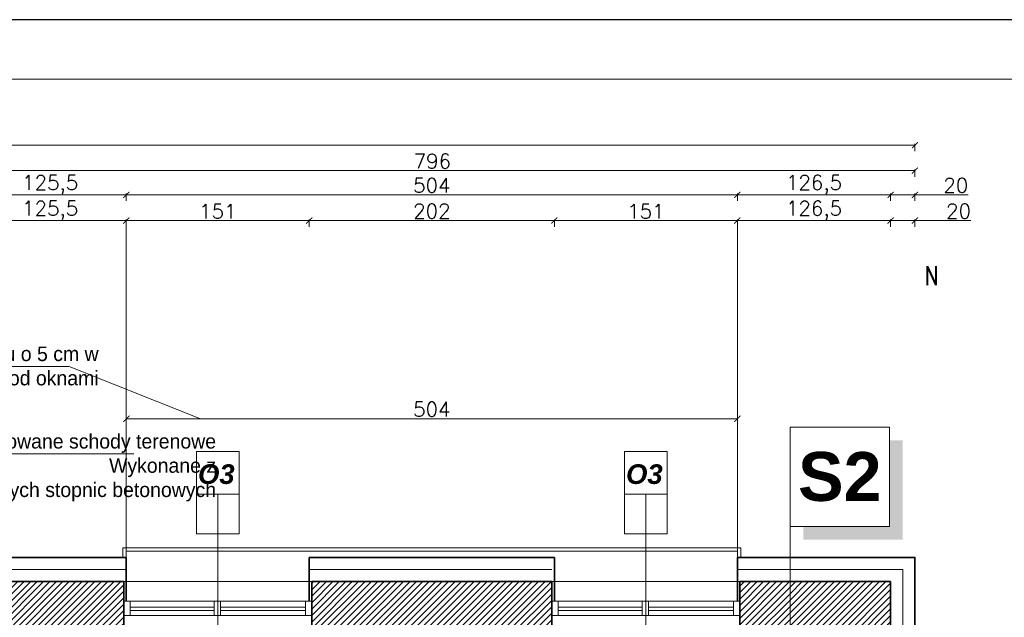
# Model space of a CAD drawing. Header units: millimetres. Extents: x -740 to 33545, y -26688 to 22494.
# Tile 172 of 256: x 11164 to 11976, y 11345 to 11838. Entities that reach past the tile are written whole.
import ezdxf
from ezdxf.lldxf.tags import DXFTag

# ---------------------------------------------------------------- set-up
doc = ezdxf.new("R2010")
doc.units = ezdxf.units.MM
doc.header["$MEASUREMENT"] = 0
doc.layers.get('Defpoints').update_dxf_attribs({"color": 252})
doc.layers.add('a3', color=252, linetype='Continuous', lineweight=30, plot=False)
for name, color, linetype, lineweight in [('A_istniejące ściany', 252, 'Continuous', 35), ('A_izolacja', 252, 'Continuous', 9), ('A_l.przerywana', 252, 'ICAD_ISO03W100', 9), ('A_linie widokowe', 252, 'Continuous', 18), ('A_opisy', 252, 'Continuous', 15), ('l.wypełnien', 252, 'Continuous', 5), ('linia opisowa', 252, 'Continuous', 9), ('Nowe_820-G Rysunki Obrazki_Nr_pióra__1', 252, 'Continuous', 13), ('Nowe_820-G Rysunki Obrazki_Nr_pióra__23', 252, 'Continuous', 15), ('wymiarowanie', 252, 'Continuous', 9)]:
    doc.layers.add(name, color=color, linetype=linetype, lineweight=lineweight)
doc.styles.add('ARIALL', font='GOTHIC.TTF', dxfattribs={"height": 40})
doc.styles.add('ROMANS', font='romans')
doc.styles.add('styl2', font='simplex.shx')
doc.styles.add('STYL_AUTOMATYCZNY_2', font='txt', dxfattribs={"width": 0.771777})
doc.linetypes.add('BATTING', pattern='A,0.00254,-2.54,[134,ltypeshp.shx,S=2.54,R=0,X=-2.54,Y=0],-5.08,[134,ltypeshp.shx,S=2.54,R=180,X=2.54,Y=0],-2.54', length=10.16254)
tags = doc.linetypes.add('ICAD_ISO03W100', pattern=[30, 12, -18]).pattern_tags.tags
tags[6:7] = [DXFTag(74, 4), DXFTag(75, 0), DXFTag(340, '0'), DXFTag(46, 1.0), DXFTag(50, 0.0), DXFTag(44, 0.0), DXFTag(45, 0.0)]
tags[4:5] = [DXFTag(74, 4), DXFTag(75, 0), DXFTag(340, '0'), DXFTag(46, 1.0), DXFTag(50, 0.0), DXFTag(44, 0.0), DXFTag(45, 0.0)]
doc.dimstyles.new('Skala 1-50', dxfattribs={"dimtxt": 12, "dimasz": 5, "dimexe": 1, "dimexo": 1, "dimgap": 1.5, "dimtad": 1, "dimdec": 1, "dimrnd": 0.5, "dimtxsty": 'styl2', "dimblk": 'ARCHTICK', "dimcen": 5, "dimadec": 0, "dimazin": 0, "dimtfac": 1, "dimtdec": 1, "dimtmove": 1, "dimatfit": 3, "dimldrblk": 'ARCHTICK', "dimfxl": 0, "dimlwd": -1, "dimlwe": -1, "dimarcsym": 0})

# ---------------------------------------------------------------- blocks, each defined once
blk = doc.blocks.new('_ArchTick')
at = {"color": 0, "linetype": 'ByBlock', "const_width": 0.15}
blk.add_lwpolyline([(-0.5, -0.5), (0.5, 0.5)], dxfattribs=at)
blk = doc.blocks.new('*D1889')
at = {"layer": 'Defpoints', "color": 0}
for p in [(11755.87, 11508.86), (11251.87, 11399.5), (11755.87, 11399.5)]:
    blk.add_point(p, dxfattribs=at)
at = {"layer": 'wymiarowanie', "color": 0}
for p, q in [((11251.87, 11503.86), (11251.87, 11509.86)), ((11251.87, 11508.86), (11755.87, 11508.86)), ((11755.87, 11503.86), (11755.87, 11509.86))]:
    blk.add_line(p, q, dxfattribs=at)
at = {"layer": 'wymiarowanie', "color": 0, "xscale": 5, "yscale": 5, "zscale": 5, "rotation": 180}
blk.add_blockref('_ArchTick', (11251.87, 11508.86), dxfattribs=at)
at = {"layer": 'wymiarowanie', "color": 0, "xscale": 5, "yscale": 5, "zscale": 5}
blk.add_blockref('_ArchTick', (11755.87, 11508.86), dxfattribs=at)
at = {"layer": 'wymiarowanie', "color": 0, "insert": (11503.87, 11516.66), "char_height": 12, "attachment_point": 5, "style": 'styl2'}
blk.add_mtext('504', dxfattribs=at)
blk = doc.blocks.new('*D2082')
at = {"layer": 'Defpoints', "color": 0}
for p in [(11251.87, 11672.24), (11251.87, 11394.5), (11126.25, 11374.5)]:
    blk.add_point(p, dxfattribs=at)
at = {"layer": 'wymiarowanie', "color": 0}
for p, q in [((11126.25, 11667.24), (11126.25, 11673.24)), ((11126.25, 11672.24), (11251.87, 11672.24)), ((11251.87, 11667.24), (11251.87, 11673.24))]:
    blk.add_line(p, q, dxfattribs=at)
at = {"layer": 'wymiarowanie', "color": 0, "xscale": 5, "yscale": 5, "zscale": 5, "rotation": 180}
blk.add_blockref('_ArchTick', (11126.25, 11672.24), dxfattribs=at)
at = {"layer": 'wymiarowanie', "color": 0, "xscale": 5, "yscale": 5, "zscale": 5}
blk.add_blockref('_ArchTick', (11251.87, 11672.24), dxfattribs=at)
at = {"layer": 'wymiarowanie', "color": 0, "insert": (11189.06, 11680.59), "char_height": 12, "attachment_point": 5, "style": 'styl2'}
blk.add_mtext('125,5', dxfattribs=at)
blk = doc.blocks.new('*D2083')
at = {"layer": 'Defpoints', "color": 0}
for p in [(11402.81, 11672.24), (11251.87, 11394.5), (11402.81, 11394.5)]:
    blk.add_point(p, dxfattribs=at)
at = {"layer": 'wymiarowanie', "color": 0}
for p, q in [((11251.87, 11667.24), (11251.87, 11673.24)), ((11251.87, 11672.24), (11402.81, 11672.24)), ((11402.81, 11667.24), (11402.81, 11673.24))]:
    blk.add_line(p, q, dxfattribs=at)
at = {"layer": 'wymiarowanie', "color": 0, "xscale": 5, "yscale": 5, "zscale": 5, "rotation": 180}
blk.add_blockref('_ArchTick', (11251.87, 11672.24), dxfattribs=at)
at = {"layer": 'wymiarowanie', "color": 0, "xscale": 5, "yscale": 5, "zscale": 5}
blk.add_blockref('_ArchTick', (11402.81, 11672.24), dxfattribs=at)
at = {"layer": 'wymiarowanie', "color": 0, "insert": (11327.34, 11679.89), "char_height": 12, "attachment_point": 5, "style": 'styl2'}
blk.add_mtext('151', dxfattribs=at)
blk = doc.blocks.new('*D2084')
at = {"layer": 'Defpoints', "color": 0}
for p in [(11604.93, 11672.24), (11402.81, 11394.5), (11604.93, 11394.5)]:
    blk.add_point(p, dxfattribs=at)
at = {"layer": 'wymiarowanie', "color": 0}
for p, q in [((11402.81, 11667.24), (11402.81, 11673.24)), ((11402.81, 11672.24), (11604.93, 11672.24)), ((11604.93, 11667.24), (11604.93, 11673.24))]:
    blk.add_line(p, q, dxfattribs=at)
at = {"layer": 'wymiarowanie', "color": 0, "xscale": 5, "yscale": 5, "zscale": 5, "rotation": 180}
blk.add_blockref('_ArchTick', (11402.81, 11672.24), dxfattribs=at)
at = {"layer": 'wymiarowanie', "color": 0, "xscale": 5, "yscale": 5, "zscale": 5}
blk.add_blockref('_ArchTick', (11604.93, 11672.24), dxfattribs=at)
at = {"layer": 'wymiarowanie', "color": 0, "insert": (11503.87, 11680.04), "char_height": 12, "attachment_point": 5, "style": 'styl2'}
blk.add_mtext('202', dxfattribs=at)
blk = doc.blocks.new('*D2085')
at = {"layer": 'Defpoints', "color": 0}
for p in [(11755.87, 11672.24), (11604.93, 11394.5), (11755.87, 11394.5)]:
    blk.add_point(p, dxfattribs=at)
at = {"layer": 'wymiarowanie', "color": 0}
for p, q in [((11604.93, 11667.24), (11604.93, 11673.24)), ((11604.93, 11672.24), (11755.87, 11672.24)), ((11755.87, 11667.24), (11755.87, 11673.24))]:
    blk.add_line(p, q, dxfattribs=at)
at = {"layer": 'wymiarowanie', "color": 0, "xscale": 5, "yscale": 5, "zscale": 5, "rotation": 180}
blk.add_blockref('_ArchTick', (11604.93, 11672.24), dxfattribs=at)
at = {"layer": 'wymiarowanie', "color": 0, "xscale": 5, "yscale": 5, "zscale": 5}
blk.add_blockref('_ArchTick', (11755.87, 11672.24), dxfattribs=at)
at = {"layer": 'wymiarowanie', "color": 0, "insert": (11680.4, 11679.89), "char_height": 12, "attachment_point": 5, "style": 'styl2'}
blk.add_mtext('151', dxfattribs=at)
blk = doc.blocks.new('*D2086')
at = {"layer": 'Defpoints', "color": 0}
for p in [(11882.33, 11672.24), (11755.87, 11394.5), (11882.33, 11374.5)]:
    blk.add_point(p, dxfattribs=at)
at = {"layer": 'wymiarowanie', "color": 0}
for p, q in [((11755.87, 11667.24), (11755.87, 11673.24)), ((11755.87, 11672.24), (11882.33, 11672.24)), ((11882.33, 11667.24), (11882.33, 11673.24))]:
    blk.add_line(p, q, dxfattribs=at)
at = {"layer": 'wymiarowanie', "color": 0, "xscale": 5, "yscale": 5, "zscale": 5, "rotation": 180}
blk.add_blockref('_ArchTick', (11755.87, 11672.24), dxfattribs=at)
at = {"layer": 'wymiarowanie', "color": 0, "xscale": 5, "yscale": 5, "zscale": 5}
blk.add_blockref('_ArchTick', (11882.33, 11672.24), dxfattribs=at)
at = {"layer": 'wymiarowanie', "color": 0, "insert": (11819.1, 11680.59), "char_height": 12, "attachment_point": 5, "style": 'styl2'}
blk.add_mtext('126,5', dxfattribs=at)
blk = doc.blocks.new('*D2087')
at = {"layer": 'Defpoints', "color": 0}
for p in [(11902.33, 11672.24), (11902.33, 11394.5), (11882.33, 11374.5)]:
    blk.add_point(p, dxfattribs=at)
at = {"layer": 'wymiarowanie', "color": 0}
for p, q in [((11882.33, 11667.24), (11882.33, 11673.24)), ((11882.33, 11672.24), (11902.33, 11672.24)), ((11902.33, 11667.24), (11902.33, 11673.24)), ((11902.33, 11672.24), (11948.54, 11672.24))]:
    blk.add_line(p, q, dxfattribs=at)
at = {"layer": 'wymiarowanie', "color": 0, "xscale": 5, "yscale": 5, "zscale": 5, "rotation": 180}
blk.add_blockref('_ArchTick', (11882.33, 11672.24), dxfattribs=at)
at = {"layer": 'wymiarowanie', "color": 0, "xscale": 5, "yscale": 5, "zscale": 5}
blk.add_blockref('_ArchTick', (11902.33, 11672.24), dxfattribs=at)
at = {"layer": 'wymiarowanie', "color": 0, "insert": (11938.31, 11680.04), "char_height": 12, "attachment_point": 5, "style": 'styl2'}
blk.add_mtext('20', dxfattribs=at)
blk = doc.blocks.new('*D2091')
at = {"layer": 'Defpoints', "color": 0}
for p in [(11251.87, 11693.5), (11126.25, 11667.24), (11251.87, 11667.24)]:
    blk.add_point(p, dxfattribs=at)
at = {"layer": 'wymiarowanie', "color": 0}
for p, q in [((11126.25, 11688.5), (11126.25, 11694.5)), ((11126.25, 11693.5), (11251.87, 11693.5)), ((11251.87, 11688.5), (11251.87, 11694.5))]:
    blk.add_line(p, q, dxfattribs=at)
at = {"layer": 'wymiarowanie', "color": 0, "xscale": 5, "yscale": 5, "zscale": 5, "rotation": 180}
blk.add_blockref('_ArchTick', (11126.25, 11693.5), dxfattribs=at)
at = {"layer": 'wymiarowanie', "color": 0, "xscale": 5, "yscale": 5, "zscale": 5}
blk.add_blockref('_ArchTick', (11251.87, 11693.5), dxfattribs=at)
at = {"layer": 'wymiarowanie', "color": 0, "insert": (11189.06, 11701.84), "char_height": 12, "attachment_point": 5, "style": 'styl2'}
blk.add_mtext('125,5', dxfattribs=at)
blk = doc.blocks.new('*D2092')
at = {"layer": 'Defpoints', "color": 0}
for p in [(11755.87, 11693.5), (11251.87, 11667.24), (11755.87, 11667.24)]:
    blk.add_point(p, dxfattribs=at)
at = {"layer": 'wymiarowanie', "color": 0}
for p, q in [((11251.87, 11688.5), (11251.87, 11694.5)), ((11251.87, 11693.5), (11755.87, 11693.5)), ((11755.87, 11688.5), (11755.87, 11694.5))]:
    blk.add_line(p, q, dxfattribs=at)
at = {"layer": 'wymiarowanie', "color": 0, "xscale": 5, "yscale": 5, "zscale": 5, "rotation": 180}
blk.add_blockref('_ArchTick', (11251.87, 11693.5), dxfattribs=at)
at = {"layer": 'wymiarowanie', "color": 0, "xscale": 5, "yscale": 5, "zscale": 5}
blk.add_blockref('_ArchTick', (11755.87, 11693.5), dxfattribs=at)
at = {"layer": 'wymiarowanie', "color": 0, "insert": (11503.87, 11701.3), "char_height": 12, "attachment_point": 5, "style": 'styl2'}
blk.add_mtext('504', dxfattribs=at)
blk = doc.blocks.new('*D2093')
at = {"layer": 'Defpoints', "color": 0}
for p in [(11882.33, 11693.5), (11755.87, 11667.24), (11882.33, 11667.24)]:
    blk.add_point(p, dxfattribs=at)
at = {"layer": 'wymiarowanie', "color": 0}
for p, q in [((11755.87, 11688.5), (11755.87, 11694.5)), ((11755.87, 11693.5), (11882.33, 11693.5)), ((11882.33, 11688.5), (11882.33, 11694.5))]:
    blk.add_line(p, q, dxfattribs=at)
at = {"layer": 'wymiarowanie', "color": 0, "xscale": 5, "yscale": 5, "zscale": 5, "rotation": 180}
blk.add_blockref('_ArchTick', (11755.87, 11693.5), dxfattribs=at)
at = {"layer": 'wymiarowanie', "color": 0, "xscale": 5, "yscale": 5, "zscale": 5}
blk.add_blockref('_ArchTick', (11882.33, 11693.5), dxfattribs=at)
at = {"layer": 'wymiarowanie', "color": 0, "insert": (11819.1, 11701.84), "char_height": 12, "attachment_point": 5, "style": 'styl2'}
blk.add_mtext('126,5', dxfattribs=at)
blk = doc.blocks.new('*D2094')
at = {"layer": 'Defpoints', "color": 0}
for p in [(11902.33, 11693.5), (11882.33, 11667.24), (11902.33, 11667.24)]:
    blk.add_point(p, dxfattribs=at)
at = {"layer": 'wymiarowanie', "color": 0}
for p, q in [((11882.33, 11688.5), (11882.33, 11694.5)), ((11882.33, 11693.5), (11902.33, 11693.5)), ((11902.33, 11688.5), (11902.33, 11694.5)), ((11902.33, 11693.5), (11946.31, 11693.5))]:
    blk.add_line(p, q, dxfattribs=at)
at = {"layer": 'wymiarowanie', "color": 0, "xscale": 5, "yscale": 5, "zscale": 5, "rotation": 180}
blk.add_blockref('_ArchTick', (11882.33, 11693.5), dxfattribs=at)
at = {"layer": 'wymiarowanie', "color": 0, "xscale": 5, "yscale": 5, "zscale": 5}
blk.add_blockref('_ArchTick', (11902.33, 11693.5), dxfattribs=at)
at = {"layer": 'wymiarowanie', "color": 0, "insert": (11936.07, 11701.3), "char_height": 12, "attachment_point": 5, "style": 'styl2'}
blk.add_mtext('20', dxfattribs=at)
blk = doc.blocks.new('*D2095')
at = {"layer": 'Defpoints', "color": 0}
for p in [(11106.25, 11713.46), (11106.25, 11688.5), (11902.33, 11688.5)]:
    blk.add_point(p, dxfattribs=at)
at = {"layer": 'wymiarowanie', "color": 0}
for p, q in [((11106.25, 11708.46), (11106.25, 11714.46)), ((11902.33, 11713.46), (11106.25, 11713.46)), ((11902.33, 11708.46), (11902.33, 11714.46))]:
    blk.add_line(p, q, dxfattribs=at)
at = {"layer": 'wymiarowanie', "color": 0, "xscale": 5, "yscale": 5, "zscale": 5, "rotation": 180}
blk.add_blockref('_ArchTick', (11106.25, 11713.46), dxfattribs=at)
at = {"layer": 'wymiarowanie', "color": 0, "xscale": 5, "yscale": 5, "zscale": 5}
blk.add_blockref('_ArchTick', (11902.33, 11713.46), dxfattribs=at)
at = {"layer": 'wymiarowanie', "color": 0, "insert": (11504.29, 11721.26), "char_height": 12, "attachment_point": 5, "style": 'styl2'}
blk.add_mtext('796', dxfattribs=at)
blk = doc.blocks.new('*D2096')
at = {"layer": 'Defpoints', "color": 0}
for p in [(11902.33, 11734.47), (8867.19, 11672.24), (11902.33, 11672.24)]:
    blk.add_point(p, dxfattribs=at)
at = {"layer": 'wymiarowanie', "color": 0}
for p, q in [((8867.19, 11729.47), (8867.19, 11735.47)), ((8867.19, 11734.47), (11902.33, 11734.47)), ((11902.33, 11729.47), (11902.33, 11735.47))]:
    blk.add_line(p, q, dxfattribs=at)
at = {"layer": 'wymiarowanie', "color": 0, "xscale": 5, "yscale": 5, "zscale": 5, "rotation": 180}
blk.add_blockref('_ArchTick', (8867.19, 11734.47), dxfattribs=at)
at = {"layer": 'wymiarowanie', "color": 0, "xscale": 5, "yscale": 5, "zscale": 5}
blk.add_blockref('_ArchTick', (11902.33, 11734.47), dxfattribs=at)
at = {"layer": 'wymiarowanie', "color": 0, "insert": (10384.76, 11742.27), "char_height": 12, "attachment_point": 5, "style": 'styl2'}
blk.add_mtext('3035', dxfattribs=at)
blk = doc.blocks.new('*D2124')
at = {"layer": 'Defpoints', "color": 0}
for p in [(11964.79, 11394.5), (11961.91, 11374.5), (12091.4, 11374.5)]:
    blk.add_point(p, dxfattribs=at)
at = {"layer": 'wymiarowanie', "color": 0}
for p, q in [((12091.4, 11394.5), (12091.4, 11430.49)), ((12086.4, 11394.5), (12092.4, 11394.5)), ((12091.4, 11394.5), (12091.4, 11374.5)), ((12086.4, 11374.5), (12092.4, 11374.5))]:
    blk.add_line(p, q, dxfattribs=at)
at = {"layer": 'wymiarowanie', "color": 0, "xscale": 5, "yscale": 5, "zscale": 5}
for p, rotation in [((12091.4, 11394.5), 90), ((12091.4, 11374.5), 270)]:
    blk.add_blockref('_ArchTick', p, dxfattribs=dict(at, rotation=rotation))
at = {"layer": 'wymiarowanie', "color": 0, "insert": (12083.6, 11420.26), "char_height": 12, "attachment_point": 5, "rotation": 90, "style": 'styl2'}
blk.add_mtext('20', dxfattribs=at)
blk = doc.blocks.new('*D2125')
at = {"layer": 'Defpoints', "color": 0}
for p in [(11961.91, 11374.5), (11907.33, 10695.69), (12091.4, 10695.69)]:
    blk.add_point(p, dxfattribs=at)
at = {"layer": 'wymiarowanie', "color": 0}
for p, q in [((12086.4, 11374.5), (12092.4, 11374.5)), ((12091.4, 11374.5), (12091.4, 10695.69)), ((12086.4, 10695.69), (12092.4, 10695.69))]:
    blk.add_line(p, q, dxfattribs=at)
at = {"layer": 'wymiarowanie', "color": 0, "xscale": 5, "yscale": 5, "zscale": 5}
for p, rotation in [((12091.4, 11374.5), 90), ((12091.4, 10695.69), 270)]:
    blk.add_blockref('_ArchTick', p, dxfattribs=dict(at, rotation=rotation))
at = {"layer": 'wymiarowanie', "color": 0, "insert": (12083.6, 11035.09), "char_height": 12, "attachment_point": 5, "rotation": 90, "style": 'styl2'}
blk.add_mtext('679', dxfattribs=at)

msp = doc.modelspace()

# ---------------------------------------------------------------- hatches: boundary and pattern name
at = {"layer": 'l.wypełnien'}
h = msp.add_hatch(dxfattribs=at)
h.set_pattern_fill('ANSI31', color=256, scale=30, style=0)
h.paths.add_polyline_path([(11009.41, 10808.08), (11009.41, 10791.99), (11103.57, 10791.99), (11103.57, 10816.54), (11178.57, 10816.54), (11178.57, 10791.99), (11191.45, 10791.99), (11191.45, 10834.32), (11169.43, 10834.32), (11169.43, 11134.32), (11169.43, 11331.32), (11249.87, 11331.32), (11249.87, 11346.56), (11249.87, 11358.41), (11249.87, 11374.5), (11169.43, 11374.5), (11126.25, 11374.5), (11126.25, 11134.32), (11126.25, 10834.32), (11009.41, 10834.32), (11009.41, 10819.93)])
h.paths.add_polyline_path([(11404.81, 11374.5), (11404.81, 11331.32), (11602.93, 11331.32), (11602.93, 11374.5)])
h.paths.add_polyline_path([(10316.23, 10791.99), (10406.43, 10791.99), (10425.43, 10791.99), (10444.43, 10791.99), (10463.43, 10791.99), (10488.71, 10791.99), (10488.71, 10808.08), (10488.71, 10819.93), (10488.71, 10834.32), (10316.23, 10834.32)])
h.paths.add_polyline_path([(10717.86, 10791.99), (10854.47, 10791.99), (10854.47, 10834.32), (10717.86, 10834.32)])
h.paths.add_polyline_path([(10643.65, 10834.32), (10643.65, 10819.93), (10643.65, 10808.08), (10643.65, 10791.99), (10717.86, 10791.99), (10717.86, 10834.32)])
h.paths.add_polyline_path([(11757.87, 11374.5), (11757.87, 11331.32), (11799.42, 11331.32), (11799.42, 11374.5)])
h.paths.add_polyline_path([(10280.43, 10834.32), (10280.43, 10791.99), (10316.23, 10791.99), (10316.23, 10834.32)])
h = msp.add_hatch(dxfattribs=at)
h.set_pattern_fill('ANSI31', color=256, scale=30, style=0)
h.paths.add_polyline_path([(11391.26, 10402.52), (11391.26, 10359.34), (11839.15, 10359.34), (11839.15, 9782.76), (11774.02, 9782.76), (11774.02, 9765.83), (11774.02, 9754.82), (11774.02, 9739.58), (11839.15, 9739.58), (11882.33, 9739.58), (11882.33, 10522.75), (11866.24, 10522.75), (11854.39, 10522.75), (11839.15, 10522.75), (11839.15, 10402.52), (11426.82, 10402.52), (11426.82, 10552.38), (11401.42, 10552.38), (11401.42, 10402.52)])
h.paths.add_polyline_path([(11391.26, 10834.32), (11391.26, 10791.99), (11401.42, 10791.99), (11401.42, 10654.38), (11426.82, 10654.38), (11426.82, 10791.99), (11839.15, 10791.99), (11839.15, 10677.69), (11854.39, 10677.69), (11866.24, 10677.69), (11882.33, 10677.69), (11882.33, 11331.32), (11882.33, 11374.5), (11799.42, 11374.5), (11799.42, 11331.32), (11839.15, 11331.32), (11839.15, 10994.32), (11839.15, 10834.32), (11699.45, 10834.32), (11685.18, 10834.32), (11640.68, 10834.32), (11401.42, 10834.32)])
h.paths.add_polyline_path([(11477.62, 10806.38), (11477.62, 10819.93), (11497.94, 10819.93), (11497.94, 10806.38)], flags=16)
h.paths.add_polyline_path([(11438.67, 10819.93), (11438.67, 10806.38), (11457.3, 10806.38), (11457.3, 10819.93)], flags=16)
h.paths.add_polyline_path([(11429.29, 9739.58), (11429.29, 9782.76), (11384.13, 9782.76), (11384.13, 9739.58)])
h.paths.add_polyline_path([(11624.02, 9739.58), (11624.02, 9782.76), (11579.29, 9782.76), (11579.29, 9739.58)])
at = {"layer": 'linia opisowa'}
msp.add_hatch(color=256, dxfattribs=at).paths.add_polyline_path([(11892.28, 11490.99), (11881.36, 11490.99), (11881.36, 11419.98), (11810.35, 11419.98), (11810.35, 11409.05), (11892.28, 11409.05)])

# ---------------------------------------------------------------- linework, layer by layer
at = {"layer": 'a3'}
msp.add_lwpolyline([(13075.31, 8867.94), (13075.31, 11837.94), (8325.31, 11837.94), (8325.31, 8867.94), (13075.31, 8867.94)], dxfattribs=at)
at = {"layer": 'A_istniejące ściany'}
for points in [[(11169.43, 11374.5), (11126.25, 11374.5)], [(11249.87, 11374.5), (11169.43, 11374.5)], [(11249.87, 11331.32), (11249.87, 11374.5)], [(11249.87, 11358.41), (11249.87, 11374.5)], [(11602.93, 11374.5), (11404.81, 11374.5)], [(11404.81, 11374.5), (11404.81, 11331.32)], [(11404.81, 11358.41), (11404.81, 11374.5)], [(11602.93, 11331.32), (11602.93, 11374.5)], [(11602.93, 11358.41), (11602.93, 11374.5)], [(11882.33, 11374.5), (11757.87, 11374.5)], [(11757.87, 11374.5), (11757.87, 11331.32)], [(11757.87, 11358.41), (11757.87, 11374.5)], [(11882.33, 11331.32), (11882.33, 11374.5)], [(11249.87, 11358.41), (11249.87, 11346.56)], [(11404.81, 11346.56), (11404.81, 11358.41)], [(11602.93, 11358.41), (11602.93, 11346.56)], [(11757.87, 11346.56), (11757.87, 11358.41)], [(11249.87, 11331.32), (11249.87, 11346.56)], [(11404.81, 11331.32), (11404.81, 11346.56)], [(11602.93, 11331.32), (11602.93, 11346.56)], [(11757.87, 11331.32), (11757.87, 11346.56)]]:
    msp.add_lwpolyline(points, dxfattribs=at)
at = {"layer": 'A_izolacja', "lineweight": 35}
for p, q in [((11251.87, 11358.41), (11251.87, 11394.5)), ((11402.81, 11358.41), (11402.81, 11394.5)), ((11604.93, 11358.41), (11604.93, 11394.5)), ((11755.87, 11358.41), (11755.87, 11394.5))]:
    msp.add_line(p, q, dxfattribs=at)
for points in [[(11251.87, 11394.5), (11106.25, 11394.5), (11106.25, 11134.32)], [(11604.93, 11394.5), (11402.81, 11394.5)], [(11902.33, 10695.69), (11902.33, 11394.5), (11755.87, 11394.5)]]:
    msp.add_lwpolyline(points, dxfattribs=at)
at = {"layer": 'A_izolacja', "linetype": 'BATTING', "ltscale": 0.1}
for points in [[(11251.87, 11384.5), (11116.25, 11384.5), (11116.25, 11134.32)], [(11602.93, 11384.5), (11402.81, 11384.5)], [(11892.33, 10677.69), (11892.33, 11384.5), (11755.87, 11384.5)]]:
    msp.add_lwpolyline(points, dxfattribs=at)
at = {"layer": 'A_l.przerywana', "ltscale": 0.3}
for points in [[(11251.87, 11394.5), (11251.87, 11399.5), (11755.87, 11399.5), (11755.87, 11394.5)], [(11249.87, 11374.5), (11404.81, 11374.5)], [(11602.93, 11374.5), (11757.87, 11374.5)]]:
    msp.add_lwpolyline(points, dxfattribs=at)
at = {"layer": 'A_linie widokowe', "ltscale": 0.3}
msp.add_lwpolyline([(11248.87, 11394.5), (11248.87, 11402.5), (11758.87, 11402.5), (11758.87, 11394.5)], dxfattribs=at)
at = {"layer": 'A_opisy'}
for p, q in [((11327.34, 11441.23), (11327.34, 11307.76)), ((11680.4, 11441.23), (11680.4, 11307.76))]:
    msp.add_line(p, q, dxfattribs=at)
at = {"layer": 'A_opisy', "ltscale": 0.3}
for points in [[(11344.86, 11481.77), (11344.86, 11446.71), (11309.81, 11446.71), (11309.81, 11481.77)], [(11697.92, 11481.77), (11697.92, 11446.71), (11662.87, 11446.71), (11662.87, 11481.77)], [(11309.81, 11446.71), (11309.81, 11413.84), (11327.34, 11413.84), (11327.34, 11446.71)], [(11327.34, 11446.71), (11327.34, 11413.84), (11344.86, 11413.84), (11344.86, 11446.71)], [(11662.87, 11446.71), (11662.87, 11413.84), (11680.4, 11413.84), (11680.4, 11446.71)], [(11680.4, 11446.71), (11680.4, 11413.84), (11697.92, 11413.84), (11697.92, 11446.71)]]:
    msp.add_lwpolyline(points, close=True, dxfattribs=at)
at = {"layer": 'linia opisowa'}
for points in [[(11799.42, 11419.98), (11881.36, 11419.98), (11881.36, 11501.91), (11799.42, 11501.91), (11799.42, 11419.98)], [(11799.42, 11471.24), (11799.42, 11331.32)]]:
    msp.add_lwpolyline(points, dxfattribs=at)
at = {"layer": 'Nowe_820-G Rysunki Obrazki_Nr_pióra__1', "linetype": 'Continuous', "lineweight": 13}
for points in [[(11254.95, 11358.41), (11324.37, 11358.41)], [(11329.45, 11358.41), (11399.73, 11358.41)], [(11608.01, 11358.41), (11677.43, 11358.41)], [(11682.51, 11358.41), (11752.79, 11358.41)], [(11324.37, 11346.56), (11254.95, 11346.56)], [(11399.73, 11346.56), (11329.45, 11346.56)], [(11677.43, 11346.56), (11608.01, 11346.56)], [(11752.79, 11346.56), (11682.51, 11346.56)]]:
    msp.add_lwpolyline(points, dxfattribs=at)
at = {"layer": 'Nowe_820-G Rysunki Obrazki_Nr_pióra__23', "linetype": 'Continuous', "lineweight": 15}
for points in [[(11254.95, 11358.41), (11249.87, 11358.41)], [(11254.95, 11346.56), (11254.95, 11358.41)], [(11329.45, 11358.41), (11324.37, 11358.41)], [(11324.37, 11358.41), (11324.37, 11346.56)], [(11329.45, 11346.56), (11329.45, 11358.41)], [(11404.81, 11358.41), (11399.73, 11358.41)], [(11399.73, 11358.41), (11399.73, 11346.56)], [(11608.01, 11358.41), (11602.93, 11358.41)], [(11608.01, 11346.56), (11608.01, 11358.41)], [(11682.51, 11358.41), (11677.43, 11358.41)], [(11677.43, 11358.41), (11677.43, 11346.56)], [(11682.51, 11346.56), (11682.51, 11358.41)], [(11757.87, 11358.41), (11752.79, 11358.41)], [(11752.79, 11358.41), (11752.79, 11346.56)], [(11249.87, 11346.56), (11254.95, 11346.56)], [(11324.37, 11353.33), (11254.95, 11353.33)], [(11254.95, 11353.33), (11254.95, 11350.79)], [(11254.95, 11350.79), (11324.37, 11350.79)], [(11324.37, 11350.79), (11324.37, 11353.33)], [(11324.37, 11346.56), (11329.45, 11346.56)], [(11399.73, 11353.33), (11329.45, 11353.33)], [(11329.45, 11353.33), (11329.45, 11350.79)], [(11329.45, 11350.79), (11399.73, 11350.79)], [(11399.73, 11350.79), (11399.73, 11353.33)], [(11399.73, 11346.56), (11404.81, 11346.56)], [(11602.93, 11346.56), (11608.01, 11346.56)], [(11677.43, 11353.33), (11608.01, 11353.33)], [(11608.01, 11353.33), (11608.01, 11350.79)], [(11608.01, 11350.79), (11677.43, 11350.79)], [(11677.43, 11350.79), (11677.43, 11353.33)], [(11677.43, 11346.56), (11682.51, 11346.56)], [(11752.79, 11353.33), (11682.51, 11353.33)], [(11682.51, 11353.33), (11682.51, 11350.79)], [(11682.51, 11350.79), (11752.79, 11350.79)], [(11752.79, 11350.79), (11752.79, 11353.33)], [(11752.79, 11346.56), (11757.87, 11346.56)]]:
    msp.add_lwpolyline(points, dxfattribs=at)
at = {"layer": 'wymiarowanie', "linetype": 'ICAD_ISO03W100', "ltscale": 0.2}
for p, q in [((11251.87, 11667.24), (11251.87, 11394.5)), ((11755.87, 11667.24), (11755.87, 11376.45))]:
    msp.add_line(p, q, dxfattribs=at)
at = {"layer": 'wymiarowanie'}
for p, q in [((11204.64, 11552.03), (10897.8, 11552.03)), ((11204.64, 11552.03), (11312.95, 11508.86)), ((10994.43, 11479.92), (11258.09, 11479.92))]:
    msp.add_line(p, q, dxfattribs=at)
msp.add_lwpolyline([(13026.2, 8917.05), (13026.2, 11788.83), (8374.42, 11788.83), (8374.42, 8917.05)], close=True, dxfattribs=at)

# ---------------------------------------------------------------- texts
at = {"layer": 'A_opisy', "ltscale": 0.3, "char_height": 16.2, "width": 109.7533, "attachment_point": 9, "style": 'ARIALL'}
for insert in [(11341.2, 11454.85), (11694.26, 11454.85)]:
    msp.add_mtext('{\\fArial|b1|i1|c238|p34;O3}', dxfattribs=dict(at, insert=insert))
at = {"layer": 'linia opisowa', "insert": (11840.39, 11460.95), "char_height": 40.3278, "width": 2301.0392, "attachment_point": 5, "rotation": 359.89307}
msp.add_mtext('{\\fArial|b1|i0|c238|p34;S2}', dxfattribs=at)
at = {"layer": 'Nowe_820-G Rysunki Obrazki_Nr_pióra__1', "linetype": 'Continuous', "lineweight": 13, "insert": (11910.36, 11618.98), "char_height": 15.6988, "attachment_point": 7, "rotation": 0.38607, "style": 'STYL_AUTOMATYCZNY_2'}
msp.add_mtext('\\A1;{\\pql;\\fRomanS|b0|i0|c0|p0;\\W0.771777;N}', dxfattribs=at)
at = {"layer": 'wymiarowanie', "linetype": 'Continuous', "char_height": 12, "width": 327.6277, "attachment_point": 3, "style": 'ROMANS'}
for s, insert in [('{\\fCentury Gothic|b0|i0|c238|p0;Pogrubienie warstwy styropianu o 5 cm }{\\fCentury Gothic|b0|i0|c238|p0;w pasie nad i pod oknami }', (11229.02, 11568.38)), ('{\\fCentury Gothic|b0|i0|c238|p0;Projektowane schody terenowe}\\P{\\fCentury Gothic|b0|i0|c238|p0;Wykonane z}\\P{\\fCentury Gothic|b0|i0|c238|p0;prefabrykownych stopnic betonowych}\\P{\\fCentury Gothic|b0|i0|c238|p0;}\\P{\\fCentury Gothic|b0|i0|c238|p0; }', (11325.9, 11496.27))]:
    msp.add_mtext(s, dxfattribs=dict(at, insert=insert))
at = {"layer": 'wymiarowanie', "insert": (10139.54, 11483.35), "char_height": 15, "width": 167.4466, "attachment_point": 1}
msp.add_mtext('\\pi70.78580;{\\fCentury Gothic|b0|i0|c238|p0;6%}', dxfattribs=at)

# ---------------------------------------------------------------- dimensions: what is measured, and where the dimension line sits
at = {"layer": 'wymiarowanie'}
for base, p1, p2, picture, middle in [((11902.33, 11734.47), (8867.19, 11672.24), (11902.33, 11672.24), '*D2096', (10384.76, 11742.27)), ((11106.25, 11713.46), (11902.33, 11688.5), (11106.25, 11688.5), '*D2095', (11504.29, 11721.26)), ((11251.87, 11693.5), (11126.25, 11667.24), (11251.87, 11667.24), '*D2091', (11189.06, 11701.84)), ((11755.87, 11693.5), (11251.87, 11667.24), (11755.87, 11667.24), '*D2092', (11503.87, 11701.3)), ((11882.33, 11693.5), (11755.87, 11667.24), (11882.33, 11667.24), '*D2093', (11819.1, 11701.84)), ((11251.87, 11672.24), (11126.25, 11374.5), (11251.87, 11394.5), '*D2082', (11189.06, 11680.59)), ((11402.81, 11672.24), (11251.87, 11394.5), (11402.81, 11394.5), '*D2083', (11327.34, 11679.89)), ((11604.93, 11672.24), (11402.81, 11394.5), (11604.93, 11394.5), '*D2084', (11503.87, 11680.04)), ((11755.87, 11672.24), (11604.93, 11394.5), (11755.87, 11394.5), '*D2085', (11680.4, 11679.89)), ((11882.33, 11672.24), (11755.87, 11394.5), (11882.33, 11374.5), '*D2086', (11819.1, 11680.59)), ((11755.87, 11508.86), (11251.87, 11399.5), (11755.87, 11399.5), '*D1889', (11503.87, 11516.66))]:
    dim = msp.add_linear_dim(base=base, p1=p1, p2=p2, dimstyle='Skala 1-50', dxfattribs=at)
    dim.commit()
    dim.dimension.update_dxf_attribs({"geometry": picture, "text_midpoint": middle})
for base, p1, p2, picture, middle in [((11902.33, 11693.5), (11882.33, 11667.24), (11902.33, 11667.24), '*D2094', (11936.07, 11695.02)), ((11902.33, 11672.24), (11882.33, 11374.5), (11902.33, 11394.5), '*D2087', (11938.31, 11667.15))]:
    dim = msp.add_linear_dim(base=base, p1=p1, p2=p2, dimstyle='Skala 1-50', dxfattribs=at)
    dim.commit()
    dim.dimension.update_dxf_attribs({"geometry": picture, "text_midpoint": middle, "dimtype": 160})
dim = msp.add_linear_dim(base=(12091.4, 11374.5), p1=(11964.79, 11394.5), p2=(11961.91, 11374.5), angle=90, dimstyle='Skala 1-50', dxfattribs=at)
dim.commit()
dim.dimension.update_dxf_attribs({"geometry": '*D2124', "text_midpoint": (12089.19, 11420.26), "dimtype": 160})
dim = msp.add_linear_dim(base=(12091.4, 10695.69), p1=(11961.91, 11374.5), p2=(11907.33, 10695.69), angle=90, dimstyle='Skala 1-50', dxfattribs=at)
dim.commit()
dim.dimension.update_dxf_attribs({"geometry": '*D2125', "text_midpoint": (12083.6, 11035.09)})

doc.saveas('drawing.dxf')
